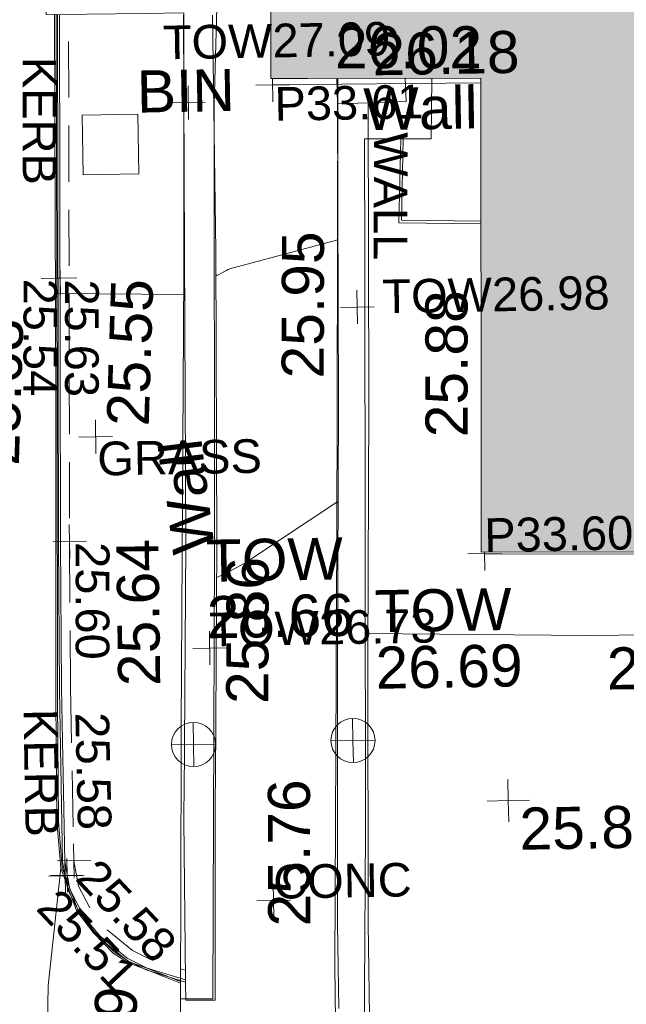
# Model space of a CAD drawing. Header units: millimetres. Extents: x -287732 to 520720, y -88450 to 287754.
# Tile 136 of 256: x -209423 to -204017, y 97738 to 106514. Entities that reach past the tile are written whole.
import ezdxf

# ---------------------------------------------------------------- set-up
doc = ezdxf.new("R2010")
doc.units = ezdxf.units.MM
doc.linetypes.add('IMPORT-DASHED _2_', pattern=[750, 500, -250])
doc.linetypes.add('IMPORT-UG_ELEC_STREET LIGHTING_QLB2 _2_', pattern=[2700, 1500, -300, 0, -250, 150, -300, 0, -200])
for name, color, linetype, lineweight, true_color in [('00_TOPO_BIN', 7, 'Continuous', 9, 0x7f5f3f), ('00_TOPO_KERB_BOTTOM', 1, 'Continuous', 9, 0xff0000), ('00_TOPO_KERB_TOP', 7, 'Continuous', 9, 0xa500a5), ('00_TOPO_LEVEL_SPOT', 7, 'Continuous', 9, 0x666666), ('00_TOPO_TOP_OF_WALL', 7, 'Continuous', 9, 0x666666), ('00_TOPO_WALL', 7, 'Continuous', 9, 0x7c00a5), ('00_UAV_BUILDING_OUTLINE', 5, 'Continuous', 9, 0x0000ff), ('00_UAV_CONCRETE', 9, 'Continuous', 9, 0x808080), ('00_UAV_WALL', 7, 'Continuous', 9, 0x7c00a5), ('00_UAV_WALL_RETAINING', 7, 'Continuous', 9, 0x7c00a5), ('12333-PUM-2D-U-0001-C01 - Rev2_REVIT IMPORT_dwg', 7, 'Continuous', 9, 0x767676), ('A_RHA_Line', 7, 'Continuous', 9, 0x00a600), ('CONTOURS_INDEX', 4, 'Continuous', 9, 0x00ffff), ('CONTOURS_MINOR', 7, 'Continuous', 9, 0x00a5a5), ('KERB_BOTTOM', 7, 'Continuous', 9, 0x0000a5), ('KERB_BOTTOM_LVL', 7, 'Continuous', 9, 0x0000a5), ('KERB_BOTTOM_TXT', 7, 'Continuous', 9, 0x0000a5), ('KERB_TOP', 2, 'Continuous', 9, 0xffff00), ('KERB_TOP_LVL', 2, 'Continuous', 9, 0xffff00), ('TOP_OF_WALL_LEVEL', 7, 'Continuous', 9, 0xa500a5), ('TOP_OF_WALL_LEVEL_TXT', 7, 'Continuous', 9, 0xa500a5), ('WALL', 7, 'Continuous', 9, 0xa50000)]:
    doc.layers.add(name, color=color, linetype=linetype, lineweight=lineweight, true_color=true_color)
for name, color, linetype, lineweight in [('00_TOPO_ROAD_EDGE', 7, 'Continuous', 9), ('00_TOPO_SURFACE', 7, 'Continuous', 9), ('A_RHA_Detail', 7, 'Continuous', 9), ('CHANGE_OF_SURFACE', 7, 'IMPORT-DASHED _2_', 9), ('CHANGE_OF_SURFACE_LVL', 7, 'Continuous', 9), ('PARAPET', 7, 'Continuous', 9), ('PARAPET_LVL', 7, 'Continuous', 9), ('Text', 7, 'Continuous', 9), ('TEXT_TXT', 7, 'Continuous', 9), ('WALL_TXT', 7, 'Continuous', 9)]:
    doc.layers.add(name, color=color, linetype=linetype, lineweight=lineweight)
doc.styles.add('Arial_3', font='arial.ttf', dxfattribs={"height": 300})
doc.styles.add('Swis721 Lt BT_2', font='swissl.ttf', dxfattribs={"height": 375})

# ---------------------------------------------------------------- blocks, each defined once
blk = doc.blocks.new('12333-PUM-2D-U-0001-C01 - Rev2_REVIT IMPORT_dwg_MM-2077200-Site Location Plan Proposed')
at = {"layer": '00_TOPO_LEVEL_SPOT', "color": 254, "true_color": 0xcccccc, "flags": 128}
for points in [[(500, 0), (0, 0), (0, 500)], [(0, -500), (0, 0), (-500, 0)]]:
    blk.add_lwpolyline(points, dxfattribs=at)
blk = doc.blocks.new('12333-PUM-2D-U-0001-C01 - Rev2_REVIT IMPORT_dwg_TOW-2077202-Site Location Plan Proposed')
at = {"layer": '00_TOPO_TOP_OF_WALL', "color": 254, "true_color": 0xcccccc, "flags": 128}
for points in [[(0, 525), (0, 0), (-525, 0)], [(525, 0), (0, 0), (0, -525)]]:
    blk.add_lwpolyline(points, dxfattribs=at)
at = {"layer": '00_TOPO_TOP_OF_WALL', "color": 254, "true_color": 0xcccccc}
blk.add_circle((0, 0), 525, dxfattribs=at)
blk = doc.blocks.new('12333-PUM-2D-U-0001-C01 - Rev2_REVIT IMPORT_dwg_MGS62954_T2_Galway_ITM_3d_Rev1-2077680-Site Location Plan Proposed')
at = {"layer": '00_TOPO_BIN', "color": 254, "true_color": 0xcccccc}
for p, q in [((533694970.2, 725664182.4), (533694970.2, 725664715.8)), ((533694970.2, 725664715.8), (533695465.5, 725664715.8)), ((533695465.5, 725664182.4), (533695465.5, 725664715.8)), ((533695465.5, 725664182.4), (533694970.2, 725664182.4))]:
    blk.add_line(p, q, dxfattribs=at)
at = {"layer": '00_TOPO_KERB_BOTTOM', "color": 254, "true_color": 0xcccccc, "flags": 128}
blk.add_lwpolyline([(533694739.2, 725665617.7), (533694688.1, 725662111.2), (533694643.2, 725659500.5), (533694634.2, 725658426.5), (533694660.5, 725658008.5), (533694795.9, 725657627.4), (533694941.8, 725657427.7), (533695114.4, 725657243.2), (533695254.1, 725657149.1), (533695407.5, 725657090.6), (533695563.3, 725657025.6), (533695710.7, 725656964.1)], dxfattribs=at)
at = {"layer": '00_TOPO_KERB_TOP', "color": 254, "true_color": 0xcccccc, "flags": 128}
blk.add_lwpolyline([(533694752.9, 725665617.5), (533694701.8, 725662111), (533694656.8, 725659500.3), (533694647.9, 725658426.8), (533694674, 725658011.2), (533694808.1, 725657633.9), (533694952.4, 725657436.4), (533695123.3, 725657253.7), (533695260.4, 725657161.3), (533695412.6, 725657103.3), (533695568.6, 725657038.2), (533695711, 725656978.8)], dxfattribs=at)
at = {"layer": '00_TOPO_ROAD_EDGE', "color": 254, "true_color": 0xcccccc}
blk.add_line((533695707.7, 725655128.5), (533695708, 725656825.3), dxfattribs=at)
at = {"layer": '00_TOPO_SURFACE', "color": 254, "true_color": 0xcccccc}
blk.add_line((533695846.6, 725663099.8), (533694716.6, 725663129.9), dxfattribs=at)
at = {"layer": '00_TOPO_SURFACE', "color": 254, "true_color": 0xcccccc, "flags": 128}
blk.add_lwpolyline([(533694660.5, 725658008.5), (533694530, 725656960), (533694500, 725656110), (533694510, 725655150), (533694510, 725653580), (533693741.1, 725653570.3)], dxfattribs=at)
at = {"layer": '00_TOPO_WALL', "color": 254, "true_color": 0xcccccc, "flags": 128}
for points in [[(533696142.2, 725665874.3), (533696082, 725665873.9), (533695339.5, 725665869.9), (533694659.1, 725665866.1), (533694664.8, 725665618.2), (533695025.4, 725665615.7), (533695540.1, 725665612.2), (533695891.3, 725665609.9), (533695851.2, 725663294.6), (533695755.5, 725659259.7), (533695724.5, 725657670.4), (533695711, 725656978.8), (533695710.7, 725656964.1), (533695708, 725656825.3), (533695994.9, 725656818.7)], [(533697481.7, 725664461.5), (533697464.1, 725663357.9), (533697383.3, 725658290.2), (533697316, 725655460.5), (533697301.5, 725654850.8), (533696558.8, 725654866.1), (533695707.7, 725654852.6), (533695707.7, 725654873), (533695707.7, 725654897.2), (533695707.7, 725655128.5), (533697078, 725655121), (533697087, 725657094.2)]]:
    blk.add_lwpolyline(points, dxfattribs=at)
at = {"layer": '00_UAV_CONCRETE', "color": 254, "true_color": 0xcccccc, "flags": 128}
for points in [[(533697806.3, 725664454.6), (533697774.3, 725663705.8), (533698505.8, 725663683.4)], [(533705286.6, 725660643.3), (533705276.3, 725659916.8), (533702705.3, 725659974.8), (533701053, 725659987.3), (533699393.3, 725659999.8), (533697411.4, 725660051.9)]]:
    blk.add_lwpolyline(points, dxfattribs=at)
at = {"layer": '00_UAV_WALL', "color": 254, "true_color": 0xcccccc, "flags": 128}
for points in [[(533696142.2, 725665874.3), (533696196.3, 725665872.8), (533696147.3, 725664783.8), (533696082.5, 725660944.7), (533696080.3, 725660811.8), (533695994.9, 725656818.7)], [(533697087, 725657094.2), (533697174.3, 725660942.8), (533697196.1, 725662078.3), (533697252.3, 725664995.8)], [(533698090.2, 725664988.9), (533698074.5, 725664448.8), (533697827.1, 725664454.1), (533697806.3, 725664454.6), (533697481.7, 725664461.5)]]:
    blk.add_lwpolyline(points, dxfattribs=at)
at = {"layer": '00_UAV_WALL_RETAINING', "color": 254, "true_color": 0xcccccc, "flags": 128}
blk.add_lwpolyline([(533698506.2, 725663707.6), (533697799.6, 725663730.3), (533697827.1, 725664454.1)], dxfattribs=at)
at = {"xscale": 0.375, "yscale": 0.375, "zscale": 0.375}
for name, p in [('12333-PUM-2D-U-0001-C01 - Rev2_REVIT IMPORT_dwg_TOW-2077202-Site Location Plan Proposed', (533697285.2, 725659100.3)), ('12333-PUM-2D-U-0001-C01 - Rev2_REVIT IMPORT_dwg_TOW-2077202-Site Location Plan Proposed', (533695863.9, 725659089.7)), ('12333-PUM-2D-U-0001-C01 - Rev2_REVIT IMPORT_dwg_MM-2077200-Site Location Plan Proposed', (533698660, 725658540))]:
    blk.add_blockref(name, p, dxfattribs=at)
at = {"layer": '00_TOPO_BIN', "color": 251, "true_color": 0x666666, "insert": (533695459.5, 725665103.7), "char_height": 375, "width": 987.77, "attachment_point": 1, "line_spacing_factor": 1.005062, "style": 'Swis721 Lt BT_2'}
blk.add_mtext('BIN', dxfattribs=at)
at = {"layer": '00_TOPO_KERB_BOTTOM', "color": 251, "true_color": 0x666666, "insert": (533695138.9, 725661947.1), "char_height": 375, "width": 1495.902, "attachment_point": 1, "rotation": 87.21688, "line_spacing_factor": 1.005062, "style": 'Swis721 Lt BT_2'}
blk.add_mtext('25.55', dxfattribs=at)
at = {"layer": '00_TOPO_KERB_TOP', "color": 251, "true_color": 0x666666, "insert": (533693975.6, 725661616.2), "char_height": 375, "width": 1495.902, "attachment_point": 1, "rotation": 87.21688, "line_spacing_factor": 1.005062, "style": 'Swis721 Lt BT_2'}
blk.add_mtext('25.63', dxfattribs=at)
at = {"layer": '00_TOPO_LEVEL_SPOT', "insert": (533698755.1, 725658475.1), "char_height": 375, "width": 1495.902, "attachment_point": 1, "line_spacing_factor": 1.005062, "style": 'Swis721 Lt BT_2'}
blk.add_mtext('25.83', dxfattribs=at)
at = {"layer": '00_TOPO_SURFACE', "color": 251, "true_color": 0x666666, "insert": (533694826.6, 725655657), "char_height": 375, "width": 1495.902, "attachment_point": 1, "rotation": 84.13257, "line_spacing_factor": 1.005062, "style": 'Swis721 Lt BT_2'}
blk.add_mtext('25.49', dxfattribs=at)
at = {"layer": '00_TOPO_TOP_OF_WALL', "char_height": 375, "attachment_point": 1, "line_spacing_factor": 1.005062, "style": 'Swis721 Lt BT_2'}
for s, insert, width in [('TOW', (533696002.1, 725660911.9), 1343.938), ('TOW', (533697497.7, 725660435.8), 1343.938), ('26.66', (533696002.1, 725660408.1), 1495.902), ('26.69', (533697497.7, 725659932.1), 1495.902)]:
    blk.add_mtext(s, dxfattribs=dict(at, insert=insert, width=width))
at = {"layer": '00_TOPO_WALL', "color": 251, "true_color": 0x666666, "char_height": 375, "attachment_point": 1, "line_spacing_factor": 1.005062, "style": 'Swis721 Lt BT_2'}
for s, insert, width in [('26.18', (533697565.3, 725665399.7), 1495.902), ('Wall', (533697476.6, 725664910.9), 1130.237)]:
    blk.add_mtext(s, dxfattribs=dict(at, insert=insert, width=width))
at = {"layer": '00_TOPO_WALL', "color": 251, "true_color": 0x666666, "char_height": 375, "width": 1495.902, "attachment_point": 1, "line_spacing_factor": 1.005062, "style": 'Swis721 Lt BT_2'}
for s, insert, rotation in [('25.64', (533695201.3, 725659618.8), 89.7452), ('25.76', (533696500.5, 725657455.4), 89.12698)]:
    blk.add_mtext(s, dxfattribs=dict(at, insert=insert, rotation=rotation))
at = {"layer": '00_UAV_BUILDING_OUTLINE', "color": 251, "true_color": 0x666666, "char_height": 375, "width": 1495.902, "attachment_point": 1, "line_spacing_factor": 1.005062, "style": 'Swis721 Lt BT_2'}
for s, insert, rotation in [('26.02', (533697236.7, 725665469.4), 358.92386), ('25.88', (533697978.2, 725661790.8), 89.02223)]:
    blk.add_mtext(s, dxfattribs=dict(at, insert=insert, rotation=rotation))
at = {"layer": '00_UAV_CONCRETE', "color": 251, "true_color": 0x666666, "insert": (533699559.9, 725659889.6), "char_height": 375, "width": 1495.902, "attachment_point": 1, "rotation": 359.56752, "line_spacing_factor": 1.005062, "style": 'Swis721 Lt BT_2'}
blk.add_mtext('25.93', dxfattribs=at)
at = {"layer": '00_UAV_WALL', "color": 251, "true_color": 0x666666, "char_height": 375, "attachment_point": 1, "line_spacing_factor": 1.005062, "style": 'Swis721 Lt BT_2'}
for s, insert, width, rotation in [('25.95', (533696705.8, 725662337.8), 1495.902, 88.89748), ('Wall', (533695712, 725660773.4), 1130.237, 95.95021), ('25.86', (533696160.8, 725659445.5), 1495.902, 88.80986)]:
    blk.add_mtext(s, dxfattribs=dict(at, insert=insert, width=width, rotation=rotation))
blk = doc.blocks.new('12333-PUM-2D-U-0001-C01 - Rev2_REVIT IMPORT_dwg_SPOT-V212-Site Location Plan Proposed')
at = {"layer": 'PARAPET_LVL', "color": 253, "true_color": 0xaaaaaa}
for p, q in [((-500, 0), (500, 0)), ((0, 196), (0, -500))]:
    blk.add_line(p, q, dxfattribs=at)
blk = doc.blocks.new('12333-PUM-2D-U-0001-C01 - Rev2_REVIT IMPORT_dwg_SPOT-2077713-Site Location Plan Proposed')
at = {"layer": 'Text', "color": 253, "true_color": 0xaaaaaa}
for p, q in [((0, 500), (0, -500)), ((-500, 0), (500, 0))]:
    blk.add_line(p, q, dxfattribs=at)
blk = doc.blocks.new('12333-PUM-2D-U-0001-C01 - Rev2_REVIT IMPORT_dwg_SPOT-2077769-Site Location Plan Proposed')
at = {"layer": 'CHANGE_OF_SURFACE_LVL', "color": 253, "true_color": 0xaaaaaa}
for p, q in [((0, 500), (0, -500)), ((-500, 0), (500, 0))]:
    blk.add_line(p, q, dxfattribs=at)
blk = doc.blocks.new('12333-PUM-2D-U-0001-C01 - Rev2_REVIT IMPORT_dwg_SPOT-V272-Site Location Plan Proposed')
at = {"layer": 'KERB_BOTTOM_LVL', "color": 9, "true_color": 0xaaaae1}
for p, q in [((0, 500), (0, -500)), ((-500, 0), (500, 0))]:
    blk.add_line(p, q, dxfattribs=at)
blk = doc.blocks.new('12333-PUM-2D-U-0001-C01 - Rev2_REVIT IMPORT_dwg_SPOT-2077810-Site Location Plan Proposed')
at = {"layer": 'KERB_TOP_LVL', "color": 51, "true_color": 0xffffaa}
for p, q in [((0, 500), (0, -500)), ((-500, 0), (500, 0))]:
    blk.add_line(p, q, dxfattribs=at)
blk = doc.blocks.new('12333-PUM-2D-U-0001-C01 - Rev2_REVIT IMPORT_dwg_SPOT-V286-Site Location Plan Proposed')
at = {"layer": 'PARAPET_LVL', "color": 253, "true_color": 0xaaaaaa}
for p, q in [((-500, 0), (500, 0)), ((0, 50), (0, -500))]:
    blk.add_line(p, q, dxfattribs=at)
blk = doc.blocks.new('12333-PUM-2D-U-0001-C01 - Rev2_REVIT IMPORT_dwg_SPOT-2077700-Site Location Plan Proposed')
at = {"layer": 'TOP_OF_WALL_LEVEL', "color": 254, "true_color": 0xe1aae1}
for p, q in [((0, 500), (0, -500)), ((-500, 0), (500, 0))]:
    blk.add_line(p, q, dxfattribs=at)
blk = doc.blocks.new('12333-PUM-2D-U-0001-C01 - Rev2_REVIT IMPORT_dwg-1620468-Site Location Plan Proposed')
at = {"layer": 'CHANGE_OF_SURFACE', "color": 253, "true_color": 0xaaaaaa, "flags": 128}
for points in [[(53696.6, 43770), (53710.8, 45064.1), (53784.3, 49755.2)], [(53696.6, 43770), (53699.5, 42218.1), (53736.9, 41991), (53852.4, 41758.6), (53979.1, 41603.1), (54206.9, 41409.3), (54366.6, 41325.6), (54676.7, 41224.3)]]:
    blk.add_lwpolyline(points, dxfattribs=at)
at = {"layer": 'CONTOURS_INDEX', "color": 131, "true_color": 0xaaffff, "flags": 128}
blk.add_lwpolyline([(56149.7, 47707.1), (56147.8, 47709.2), (55215, 47477.9), (55198.5, 47473.2), (55182.2, 47467.9), (55166.3, 47461.5), (55150.6, 47454.5), (55057.8, 47409.2), (55056.1, 47434.1)], dxfattribs=at)
at = {"layer": 'CONTOURS_MINOR', "color": 254, "true_color": 0xaae1e1, "flags": 128}
blk.add_lwpolyline([(56109.5, 45357.6), (56107.8, 45379.2), (55333.6, 44883.5), (55283, 44852.5), (55231.6, 44822.9), (55179, 44795.4), (55125.6, 44769.3), (55017.8, 44719.2), (55017.2, 44723.1)], dxfattribs=at)
at = {"layer": 'KERB_BOTTOM', "color": 9, "true_color": 0xaaaae1, "flags": 128}
for points in [[(53597.7, 43739.9), (53612.3, 45065.4), (53685.8, 49756.7)], [(53597.7, 43739.9), (53599.4, 42209.8), (53640.6, 41960), (53767.7, 41704), (53907.3, 41532.7), (54150.6, 41325.8), (54327.6, 41233.1), (54675.8, 41119.3)]]:
    blk.add_lwpolyline(points, dxfattribs=at)
at = {"layer": 'KERB_TOP', "color": 51, "true_color": 0xffffaa, "flags": 128}
for points in [[(53616.8, 43758.2), (53631.1, 45065.1), (53704.6, 49756.4)], [(53616.8, 43758.2), (53617.8, 42211.3), (53658.2, 41965.6), (53783.2, 41714), (53920.4, 41545.6), (54160.9, 41341.1), (54334.7, 41250), (54675.9, 41138.6)]]:
    blk.add_lwpolyline(points, dxfattribs=at)
at = {"layer": 'PARAPET', "color": 253, "true_color": 0xaaaaaa}
for p, q in [((55591.3, 49100), (55591.9, 49158.8)), ((57447.6, 49086.5), (55591.3, 49100)), ((57407.3, 44905), (57407.2, 44890)), ((57407.2, 44890), (86657.5, 44297.6))]:
    blk.add_line(p, q, dxfattribs=at)
at = {"layer": 'WALL', "color": 9, "true_color": 0xe1aaaa}
blk.add_line((54965, 42557.7), (54936, 40954.2), dxfattribs=at)
at = {"layer": 'WALL', "color": 9, "true_color": 0xe1aaaa, "flags": 128}
for points in [[(54807.5, 49736.7), (54779.9, 47633.7), (54745.6, 45023.1), (54691.6, 42784), (54690.6, 42744.5), (54690, 42720.1), (54686.3, 42564.4)], [(55065.7, 49732.1), (55058.6, 47630.1), (55024.3, 45017.9), (54973.7, 42918.9), (54970, 42764.9), (54965, 42557.7)], [(56774.8, 49138.6), (56778.3, 48931.8), (56439, 48926.1), (56167.4, 48921.5), (56163.6, 49149)], [(56167.4, 48921.5), (56128.4, 46246.9), (56080.7, 44001.3), (56039.8, 41612.7), (56037.5, 40858.9)], [(56439, 48926.1), (56399.8, 46242), (56352.1, 43996.1), (56311.3, 41610), (56307.9, 40586.3)], [(54686.3, 42564.4), (54675.9, 41138.6), (54675.8, 41119.3), (54674.3, 40958.9), (54936, 40954.2)]]:
    blk.add_lwpolyline(points, dxfattribs=at)
blk.add_blockref('12333-PUM-2D-U-0001-C01 - Rev2_REVIT IMPORT_dwg_MGS62954_T2_Galway_ITM_3d_Rev1-2077680-Site Location Plan Proposed', (-533641079.6, -725615854.4))
at = {"xscale": 0.3, "yscale": 0.3, "zscale": 0.3}
for name, p in [('12333-PUM-2D-U-0001-C01 - Rev2_REVIT IMPORT_dwg_SPOT-V212-Site Location Plan Proposed', (55591.3, 49100)), ('12333-PUM-2D-U-0001-C01 - Rev2_REVIT IMPORT_dwg_SPOT-2077700-Site Location Plan Proposed', (54837.7, 48955.2)), ('12333-PUM-2D-U-0001-C01 - Rev2_REVIT IMPORT_dwg_SPOT-V272-Site Location Plan Proposed', (53649, 47411.1)), ('12333-PUM-2D-U-0001-C01 - Rev2_REVIT IMPORT_dwg_SPOT-2077810-Site Location Plan Proposed', (53667.9, 47410.8)), ('12333-PUM-2D-U-0001-C01 - Rev2_REVIT IMPORT_dwg_SPOT-2077700-Site Location Plan Proposed', (56311.1, 47107.7)), ('12333-PUM-2D-U-0001-C01 - Rev2_REVIT IMPORT_dwg_SPOT-2077713-Site Location Plan Proposed', (53960, 45992.6)), ('12333-PUM-2D-U-0001-C01 - Rev2_REVIT IMPORT_dwg_SPOT-2077769-Site Location Plan Proposed', (53710.8, 45064.1)), ('12333-PUM-2D-U-0001-C01 - Rev2_REVIT IMPORT_dwg_SPOT-V286-Site Location Plan Proposed', (57407.2, 44890)), ('12333-PUM-2D-U-0001-C01 - Rev2_REVIT IMPORT_dwg_SPOT-2077700-Site Location Plan Proposed', (54942.5, 44091.4)), ('12333-PUM-2D-U-0001-C01 - Rev2_REVIT IMPORT_dwg_SPOT-2077769-Site Location Plan Proposed', (53699.5, 42218.1)), ('12333-PUM-2D-U-0001-C01 - Rev2_REVIT IMPORT_dwg_SPOT-V272-Site Location Plan Proposed', (53620, 42084.9)), ('12333-PUM-2D-U-0001-C01 - Rev2_REVIT IMPORT_dwg_SPOT-2077810-Site Location Plan Proposed', (53638, 42088.5)), ('12333-PUM-2D-U-0001-C01 - Rev2_REVIT IMPORT_dwg_SPOT-2077713-Site Location Plan Proposed', (55472.7, 41832.6))]:
    blk.add_blockref(name, p, dxfattribs=at)
at = {"layer": 'CHANGE_OF_SURFACE_LVL', "char_height": 300, "width": 1256.112, "attachment_point": 1, "line_spacing_factor": 0.941778, "style": 'Arial_3'}
for s, insert, rotation in [('25.60', (54066.3, 45051.5), 268.94676), ('25.58', (54035.5, 43538.1), 270.33326)]:
    blk.add_mtext(s, dxfattribs=dict(at, insert=insert, rotation=rotation))
at = {"layer": 'KERB_BOTTOM_LVL', "char_height": 300, "width": 1256.112, "attachment_point": 1, "line_spacing_factor": 0.941778, "style": 'Arial_3'}
for s, insert, rotation in [('25.54', (53642, 47407.9), 268.94676), ('25.51', (53567.6, 41993.6), 312.27031)]:
    blk.add_mtext(s, dxfattribs=dict(at, insert=insert, rotation=rotation))
at = {"layer": 'KERB_BOTTOM_TXT', "char_height": 300, "width": 1362.624, "attachment_point": 1, "line_spacing_factor": 0.941778, "style": 'Arial_3'}
for insert, rotation in [((53669.9, 49384.3), 268.94676), ((53574.4, 43576.2), 269.93138)]:
    blk.add_mtext('KERB', dxfattribs=dict(at, insert=insert, rotation=rotation))
at = {"layer": 'KERB_TOP_LVL', "char_height": 300, "width": 1256.112, "attachment_point": 1, "line_spacing_factor": 0.941778, "style": 'Arial_3'}
for s, insert, rotation in [('25.63', (54012.1, 47394.3), 268.94676), ('25.58', (53921.5, 42253.8), 312.27031)]:
    blk.add_mtext(s, dxfattribs=dict(at, insert=insert, rotation=rotation))
at = {"layer": 'PARAPET_LVL', "char_height": 300, "width": 1590.341, "attachment_point": 1, "line_spacing_factor": 0.941778, "style": 'Arial_3'}
for s, insert in [('P33.61', (55605.2, 49079.8)), ('P33.60', (57407.2, 45204.9))]:
    blk.add_mtext(s, dxfattribs=dict(at, insert=insert))
at = {"layer": 'TEXT_TXT', "char_height": 300, "attachment_point": 1, "line_spacing_factor": 0.941778, "style": 'Arial_3'}
for s, insert, width in [('GRASS', (53970.9, 45946.5), 1751.946), ('CONC', (55472.7, 42147.6), 1469.137)]:
    blk.add_mtext(s, dxfattribs=dict(at, insert=insert, width=width))
at = {"layer": 'TOP_OF_WALL_LEVEL_TXT', "char_height": 300, "width": 2420.403, "attachment_point": 1, "line_spacing_factor": 0.941778, "style": 'Arial_3'}
for s, insert in [('TOW27.09', (54619.5, 49645)), ('TOW26.98', (56536.1, 47347.8)), ('TOW26.73', (54942.5, 44406.3))]:
    blk.add_mtext(s, dxfattribs=dict(at, insert=insert))
at = {"layer": 'WALL_TXT', "insert": (56786.4, 48657.9), "char_height": 300, "width": 1362.624, "attachment_point": 1, "rotation": 268.94676, "line_spacing_factor": 0.941778, "style": 'Arial_3'}
blk.add_mtext('WALL', dxfattribs=at)

msp = doc.modelspace()

# ---------------------------------------------------------------- hatches: boundary and pattern name
at = {"layer": 'A_RHA_Detail', "true_color": 0xc0c0c0}
h = msp.add_hatch(color=9, dxfattribs=at)
h.paths.add_polyline_path([(-80880.6, -68502.8), (-80400.9, -68483.4), (-80400.9, -62984.6), (-24474.9, -63009.3), (-24456.1, -50840.3), (-36622.6, -50831.7), (-36622.6, -44228.6), (-50959.1, -44218.4), (-50959.1, -42573.8), (-54563.9, -42571.2), (-54565.7, -45054.2), (-92408.8, -45027.3), (-92411.8, -49201.7), (-100062, -49201.7), (-100052.2, -64852.8), (-86120.9, -64852.8), (-86092.2, -62957.9), (-84861.1, -62957.9), (-84854.8, -68240.1), (-80870.6, -68240.1)])
h.paths.add_polyline_path([(-137238.9, -68461.9), (-132719.7, -68433.1), (-132847.1, -62850), (-130454.7, -62916.6), (-130498.3, -61355.9), (-117581.1, -61423.4), (-117492.4, -49183.9), (-125136.5, -49178.5), (-125133.6, -45032.6), (-163007.2, -45005.7), (-163007.2, -44090.3), (-163123.9, -44090.2), (-163122.6, -42383.8), (-166563.9, -42383.8), (-166565, -44044.4), (-193158.5, -44025.5), (-193195.2, -62863.7), (-137269.7, -62916.6), (-137254.4, -65679.9)])
h.paths.add_polyline_path([(120310.9, -32334.3), (120312.5, -31610.7), (133451.2, -31638.2), (133469.2, -19718), (121295.8, -19692.5), (121319.8, -8190.9), (112277.1, -8172), (112263.2, -14811.1), (78285.9, -14740), (78292.8, -8167.1), (75242, -8160.7), (69355.8, -8152.9), (69353.7, -9156.7), (68372.6, -9154.7), (68372.6, -13705.5), (69333.7, -13707.5), (69325.1, -16249.5), (66623.4, -16249.5), (66619.8, -17995.3), (65989.1, -17995.3), (65985.4, -19730.8), (57152.2, -19712.3), (57127.4, -31559.9), (70277.9, -31587.4), (70277.9, -32271.7), (78264, -32285.1), (78266.6, -31019.8), (112335.9, -31091.2), (112335.9, -32317.6), (119781.4, -32333.2)])
h.paths.add_polyline_path([(7503.7, -1791.4), (15482.4, -674), (15484.1, 148.1), (56188.3, 205.5), (56155.8, 14338.3), (18016.6, 14236.5), (17967.9, 34313.2), (21727.1, 34324.1), (21708.9, 40608.1), (18009.7, 40608.1), (17995.5, 45483.8), (9770.1, 45420.6), (3966.2, 45446.8), (3984.8, 14176.6), (1023.1, 14176.6), (-276.5, 14190.5), (-231.7, 5968.1), (-226.4, 193.7), (553.1, 183.5), (7477.6, 143.3), (7488.6, -674)])
h.paths.add_polyline_path([(77755.6, 53.5), (77729.5, 1699.8), (94464.5, 1660), (94606.4, 17991.4), (88810.4, 18015), (88799.9, 14436.7), (69413.9, 14457.9), (69377.4, 99.6), (75242, 67.3)])
h.paths.add_polyline_path([(61252.1, 46454), (105774.7, 46472.7), (105768.3, 61852.6), (92285.1, 61852.6), (92308.6, 65784.3), (96107.5, 65767.6), (96059.7, 75209.2), (101084.8, 75071.9), (104988, 74765.4), (108403.7, 74363.8), (112009.3, 73787.3), (115645.4, 73049.7), (116890.8, 72761.7), (120209, 71893.2), (120865.2, 71703.7), (124135.6, 70669.7), (127435.6, 69480.5), (127820.4, 69394.9), (128274.3, 69331.7), (128731.9, 69306.7), (129189.9, 69320), (129645.3, 69371.6), (130094.7, 69461.2), (130535.1, 69588), (130963.2, 69751.2), (131376.3, 69949.7), (131771.3, 70182.1), (132162.6, 70460.5), (132496.1, 70741.7), (132820.9, 71065), (133117.5, 71414.3), (133383.8, 71787.2), (133616.5, 72178.5), (133817.2, 72590.5), (133982.6, 73017.9), (134111.7, 73457.6), (134203.6, 73906.5), (134257.5, 74361.6), (134272.5, 74819.6), (134250.5, 75277.3), (134189.6, 75731.5), (134090.9, 76179), (133955.1, 76616.7), (133783.2, 77041.4), (133576.3, 77450.3), (133335.9, 77840.5), (133063.8, 78209.2), (132761.7, 78553.8), (132431.8, 78871.9), (132076.5, 79161.3), (131698.2, 79419.9), (131299.6, 79646), (131093.6, 79746.3), (132146, 83110.2), (122787.8, 86282.5), (121604.4, 82800.4), (117096, 83870.8), (116842, 83526.4), (116120.5, 91221.9), (110237.7, 91274.3), (110194.4, 90435.4), (104988, 90486.5), (104973.3, 94309.8), (103746.1, 94309.8), (103840, 122852.1), (96365.1, 122932), (96350.3, 123952.4), (104555.6, 123902.2), (104607.3, 120248.5), (125502.5, 120134.2), (125662, 137657.4), (114479.6, 137699.2), (114382.3, 129149.9), (104644.2, 129188), (104578, 126217.4), (101184.5, 126159.2), (101264.6, 135959.3), (89967.2, 135988.9), (89927.6, 125823.6), (93630.5, 125840.8), (93580.7, 122932), (88697.4, 122904.7), (88679.4, 95739.1), (86378.3, 95739.1), (86378.2, 96178.1), (83279.5, 96200.9), (83273.6, 95735.7), (70169.7, 95733.2), (70166.3, 96272.1), (66675, 96257.1), (66654.7, 95755.7), (65784.8, 95755.7), (65887.7, 117470.6), (53473.3, 117487.9), (53434.4, 98570.5), (40649.4, 98570.5), (40610.2, 94406), (38853.8, 94410.4), (38848.7, 89463.7), (40612.5, 89518.5), (40665.4, 86257.7), (38372.2, 86305.7), (38369.8, 76901.1), (50938, 76944.4), (50922.9, 74598.8), (56484.9, 74588.9), (56484.9, 75194.9), (92465.4, 75233), (92645.9, 71766.6), (89810.6, 69362.8), (85313.2, 69360.9), (85313.2, 66907.4), (75210.1, 66903.2), (75210.1, 63815.7), (70819.4, 63815.7), (70819.2, 64253.4), (69456.8, 64253.4), (69455.7, 66902), (61303.3, 66898.6), (61304.6, 63970.3), (70500.4, 63970.3), (70500.4, 61852.6), (61245.6, 61848.7), (61252, 46656.5)])
h.paths.add_polyline_path([(-17153.2, 48569.3), (-17153.2, 60770.4), (-29362.9, 60774.7), (-29362.9, 67399.2), (-43507.2, 67405), (-43488.5, 69093.1), (-45766.4, 69109.3), (-45794.3, 67405), (-47272.1, 67404.2), (-47272.4, 66454.9), (-86004.6, 66468.6), (-86006.7, 60521.6), (-92662.9, 60521.6), (-92665.2, 50184.4), (-79752, 50179.8), (-79752, 48591.5), (-17157.7, 48569.3)])
h.paths.add_polyline_path([(-201056.4, 48628.8), (-138378, 48634.6), (-138378, 50133.3), (-125467.7, 50134.5), (-125468.7, 60566.2), (-132186.9, 60565.9), (-132187.4, 66533), (-170643.3, 66805.6), (-170643.3, 67738.8), (-200340, 67488.9), (-200348.7, 60827.8), (-201057.6, 60827.7), (-201056.7, 51102)])
h.paths.add_polyline_path([(-240051.5, 54769.2), (-239444.5, 54811.1), (-239186.5, 54841.9), (-238764.8, 54941), (-238382.5, 55122.5), (-237990.3, 55354.9), (-237269.2, 55936.2), (-237032.5, 56225.6), (-236793, 56569.3), (-236554.6, 57004.3), (-236432.7, 57267.5), (-236300.1, 57753.3), (-236250.7, 58017.2), (-236235.6, 58516.2), (-236233.3, 58987.9), (-236213.7, 59823.5), (-236363.8, 59820.9), (-236634, 60698.1), (-236392, 61432.2), (-236225.5, 61435.1), (-236201.6, 62637.7), (-232563.5, 62639.3), (-232563.5, 63049), (-232732.2, 63049.2), (-232860.2, 63458), (-232731.6, 63914.2), (-232560.8, 63914.2), (-232515.1, 70598), (-240628.7, 70598.9), (-240629.8, 72351), (-246412.6, 72347.4), (-246412.6, 70616.5), (-254449.6, 70618.6), (-254454.6, 70754.1), (-254469.7, 73191.7), (-263883.3, 73267.8), (-263902.4, 68260.7), (-263714.8, 68259.8), (-263553, 67819.7), (-263719.1, 67392.2), (-263913.6, 67392.2), (-263956.7, 58633.8), (-260181.2, 58611.2), (-260192.3, 56354.3), (-257184.7, 56339.5), (-257213.4, 57092.9), (-257338.5, 57093.3), (-257471, 57531.7), (-257338.5, 58062.2), (-257203.5, 58064.1), (-257173.6, 58598.5), (-256478.2, 58575.3), (-256478.2, 58788.5), (-256013, 58911.9), (-255397.1, 58781), (-255397.1, 58596), (-243809.9, 58585.9), (-243805.4, 58352), (-243740.9, 57884.5), (-243619.1, 57421.8), (-243424.4, 56943.7), (-243247.1, 56608.2), (-243003.1, 56250), (-242732.2, 55932.8), (-242371.7, 55603.1), (-242141.3, 55424.9), (-241805, 55216.9), (-241529.5, 55077), (-241100.6, 54917.2), (-240836.2, 54840.8), (-240453.4, 54788.6), (-240219, 54777.3)])
h.paths.add_polyline_path([(40276.7, 59895.4), (40328.6, 69196.9), (36589, 69217.8), (36619.5, 74674.3), (32264.4, 74687), (32233.5, 69156.3), (11916.7, 69269.7), (11966.7, 78218.8), (29087.5, 78123.2), (29143.4, 88141.1), (15719.3, 88216.1), (15732.6, 90590), (4594.3, 90652.2), (4525.1, 78265.1), (10096.8, 78234), (10077.4, 74773), (4547.6, 74803.9), (4465.6, 60107.2), (19125.9, 60025.3), (19139.9, 62527.5), (31738.6, 62457.2), (31724.6, 59943.1), (38369.8, 59906)])
h.paths.add_polyline_path([(-246083, 72334.3), (-246083.1, 72334.3), (-246208.3, 72334.3)])
h.paths.add_polyline_path([(-114575.3, 112178.1), (-114575.3, 112178.1), (-114707.3, 115801.6)])
h.paths.add_polyline_path([(-154699.9, 101760.4), (-114382.1, 101776.1), (-114382.1, 106926.9), (-113755.6, 106927.2), (-113757.6, 111847.3), (-114431.7, 111847.3), (-114431.8, 112178.1), (-114575.3, 112178.1), (-114579, 121707.2), (-123057, 121707.2), (-123068.8, 156452.7), (-119381.2, 156454.1), (-119381.2, 160165.9), (-115501, 160167.4), (-115503.4, 166206.6), (-132411.8, 166599.7), (-132411.8, 166665.7), (-135275, 166664.5), (-135275, 166628.2), (-135911.3, 166628.2), (-135911.3, 166352.2), (-152521.2, 166345.7), (-152518.4, 159142.7), (-150699.3, 159117.9), (-150758.5, 122560.7), (-151059.2, 122560.7), (-151061.1, 121302.4), (-154138.3, 121372.6), (-154138.3, 121865.2), (-154704.4, 121867.3), (-154688.5, 119352.4), (-154745.6, 119352.4), (-154745.6, 118722.2), (-160794.2, 118748.7), (-160794.2, 119410.5), (-163852.2, 119422.4), (-163855.1, 118762.2), (-167568.7, 118778.5), (-166634.7, 124395.1), (-166930.1, 124500.1), (-167568.7, 124707.6), (-168028.2, 124841.4), (-168630.5, 124991.3), (-169238.2, 125117.5), (-169850.4, 125219.7), (-170466.1, 125297.8), (-171089.1, 125351.9), (-171704.4, 125381.2), (-172325, 125386.4), (-172782.2, 125374.6), (-173401.8, 125337.5), (-174109.8, 125263.4), (-174634.1, 125190.4), (-175245, 125080.7), (-176047.2, 124895.8), (-176665.5, 124724.7), (-177045.3, 124609.1), (-177631.5, 124405.2), (-176665.5, 118818.5), (-177558.9, 118822.4), (-177662.3, 125263.4), (-176365.4, 126542.9), (-159462.3, 126319.9), (-157057.7, 128609.1), (-157060.7, 136153.2), (-158638.8, 137740.2), (-159352.4, 137740.2), (-161634.4, 140201.1), (-168727.9, 140256.8), (-171035, 137942.9), (-174184.1, 137942.9), (-176460.1, 140292.3), (-177341.7, 140292.3), (-177341.7, 140358.4), (-183428.6, 140356.1), (-185921.6, 137917.5), (-185921.6, 131757.3), (-186906.9, 131756.9), (-187725.4, 130810), (-187724.1, 127376.2), (-186481, 126304.6), (-186479.5, 122327.3), (-185176.3, 121059.5), (-180304.1, 121059.5), (-180304.1, 118802), (-193555.4, 118802), (-193555.4, 133117.8), (-192593.6, 133118.2), (-192593.6, 134200.8), (-192224.6, 134201), (-192225.6, 136615), (-192595, 136615), (-192595.4, 137734.5), (-193589.3, 137734.5), (-193589.3, 147474.6), (-193163.2, 147492.9), (-192765.7, 147531.1), (-192359.9, 147589.6), (-192199.8, 147616.6), (-191882.8, 147682.9), (-191568.5, 147761.7), (-191257.7, 147852.7), (-190828.6, 148002.2), (-190647.8, 148071), (-190349.8, 148197.9), (-190057, 148336.4), (-189769.8, 148486.3), (-189405.4, 148698.1), (-189132.9, 148873.3), (-188867.5, 149059.1), (-188609.7, 149255.1), (-188355, 149465.4), (-188079.6, 149713.9), (-187885, 149901.8), (-187545.9, 150265.8), (-187446.3, 150378.4), (-187241.3, 150629.2), (-187046.4, 150887.9), (-186861.7, 151154.1), (-186546.1, 151669.8), (-186524.4, 151707.1), (-163675.3, 151669.8), (-163687.6, 148134.1), (-157303.7, 148136.5), (-157303.7, 155759.9), (-157557.4, 155765), (-157555.9, 166678), (-187009.2, 166699.7), (-187013.1, 162054.4), (-188707.2, 162044.6), (-188706, 155021.5), (-188738, 154650.5), (-188799, 154283.2), (-188857.2, 154035.4), (-188966.1, 153679.3), (-189102.6, 153332.9), (-189265.9, 152998.2), (-189454.9, 152677.4), (-189645.2, 152421.3), (-189917, 152104.2), (-190212.7, 151809.5), (-190530.7, 151538.8), (-190868.9, 151293.9), (-191225.3, 151076.3), (-191597.6, 150887.3), (-192092.8, 150682.6), (-192519.2, 150561.8), (-192903.9, 150482.2), (-193187.2, 150440.9), (-193594.2, 150407.1), (-193594.6, 151460), (-205369.2, 151455.4), (-205354.5, 113350.1), (-207187.2, 113349.4), (-207184.3, 105991.1), (-205312.9, 105991.2), (-205311.2, 101769.7), (-175488.6, 101781.2), (-175488.6, 110889.7), (-154703.5, 110897.6), (-154700.3, 102691.6)])
h.paths.add_polyline_path([(193735.9, 113047.8), (208865.1, 114991), (208976.1, 114126.6), (216447.9, 115086.3), (216038.7, 118272), (232648.5, 120405.3), (233426, 114352.1), (240632.2, 115277.6), (239854.8, 121329.9), (256406.9, 123455.9), (257091.8, 118089.1), (264572.3, 119040.8), (261877.8, 138524.8), (259178.7, 138221.6), (259197.3, 137439), (254686.1, 136897), (255412.7, 131314.8), (240852.7, 129522.5), (239771, 137918.9), (240649.6, 138010.2), (240062.3, 142776.7), (239165.8, 142685), (237631, 151018.3), (266172.9, 154560.8), (271297.2, 142612.4), (276531.7, 144861.1), (274941.5, 148527.9), (302074.5, 160134.9), (300215.9, 164320.2), (301528.2, 164907.1), (300405.1, 167477.9), (299016.7, 166945.7), (295626.7, 174518.8), (294333, 177537.2), (287288.8, 174518.8), (289427.7, 169661), (272956.8, 162557.1), (271943.2, 164897.4), (267016.3, 162764), (268502.3, 159357), (265200.4, 157946.4), (226856.4, 153146.8), (227510.3, 148852), (228281, 141179), (227302.4, 141050.3), (227895.4, 136433.2), (228748.6, 136523.9), (229602.3, 128023.8), (217691.2, 126493.9), (217642.4, 126874.4), (215138.5, 126552.8), (215195, 126113), (215015.6, 126089.9), (214841, 127449.7), (192258.7, 124549.2), (193486.4, 114991)])
h.paths.add_polyline_path([(-78076.2, 117605.5), (-78076.2, 117610.1), (-78070.3, 129485.7), (-74723.2, 129478.4), (-74723.2, 125435.8), (-48015.6, 125380), (-47996.6, 135872.6), (-61198.2, 135901.6), (-74714.7, 135923.5), (-74723.6, 131865.3), (-78070.3, 131872.6), (-78063, 149549.8), (-58292.3, 149541.6), (-58292.3, 148946.2), (-37707.7, 148937.7), (-37703.3, 159740.1), (-44148.3, 159742.7), (-44148.3, 162961.3), (-49830, 162961.3), (-49830.9, 160632), (-78494.1, 160643.9), (-78494.1, 161615.2), (-78739.2, 161615.3), (-78691.8, 168187.9), (-90844.6, 168126.8), (-90962.5, 152686.8), (-89065, 152686), (-89079.5, 117610.1), (-78374.8, 117605.6)])
h.paths.add_polyline_path([(69254.8, 129236), (69260, 136167.8), (86068.1, 136131), (86008.7, 164703.3), (58789.6, 164723.5), (58789.6, 170119.2), (54460.2, 170122.4), (54457.2, 166153.3), (47042.2, 166158.8), (47041.1, 164668.9), (39173.3, 164674.7), (39172.8, 164079), (17014.9, 164095.4), (17002.4, 147267.1), (12659.6, 147267.1), (12653.6, 139137.9), (17031.4, 139134.7), (17024.6, 129935.3), (39191.3, 129918.9), (39191.3, 129258.3), (69014, 129236.2)])
h.paths.add_polyline_path([(39265.6, 139467.8), (33050.9, 139484.2), (33087.6, 153427.9), (39277.6, 153411.7), (39277.6, 152830.3), (43058.3, 152820.4), (43024.8, 140092.6), (39267.3, 140092.6)])
h.paths.add_polyline_path([(1979.5, 189123.2), (18699.1, 189180), (18678.5, 195253.7), (24349, 195272.9), (24335, 199550.8), (28829.8, 199566), (28798.4, 208815.6), (24334.9, 208806.2), (24333.9, 209113.2), (16811.6, 209087.7), (16806.6, 208843.6), (6772.3, 208809.5), (6797.2, 201488.6), (-8471.1, 201436.7), (-8471.1, 200429), (-11856.1, 200417.5), (-11823.7, 190892.4), (-7614.7, 190906.7), (-7614.7, 190170.8), (-4608.6, 190169.3), (-4608.2, 190916.9), (1973.4, 190939.2), (1977.1, 189837.3)])
h.paths.add_polyline_path([(-20506.2, 190640), (-20122.3, 206347.1), (-41550.3, 207015.3), (-41462.3, 210449.6), (-31391.4, 210152), (-31078.6, 223862.6), (-44305.1, 224230.8), (-44490.8, 211865.6), (-47510.1, 211943), (-47722.6, 203659), (-47076.1, 203635.3), (-47175.5, 199531.9), (-46801.2, 199520.5), (-46873.7, 195478.6), (-44600.4, 195425.3), (-44685.9, 192243.3), (-38074, 192135.7), (-38104.4, 191127), (-21537.8, 190668.6)])
h.paths.add_polyline_path([(16801, 195961.5), (9656.6, 196015.1), (9643.8, 199514), (11631.8, 199485.8), (11631.8, 203322.2), (16806.6, 203391.5), (16801, 195984.4)])
h.paths.add_polyline_path([(122084.9, 200536.3), (122088.2, 206386.2), (125211.1, 206386.2), (125211.1, 206645.9), (126202.7, 206645.9), (126203, 207041), (130401.4, 206979.1), (130444.3, 209883.3), (126202.8, 209945.9), (126203, 214624.1), (127364.8, 214624.1), (127365.2, 225380.2), (126159.9, 225380.3), (126207.4, 241475.3), (119482.5, 241495.9), (119479.2, 246182), (109943.9, 246175.2), (109953.3, 233033.4), (115000.5, 233033.4), (114999.6, 208653.5), (112026.3, 208653.5), (112024.4, 200538.7), (122024.6, 200536.3)])
h.paths.add_polyline_path([(30087.1, 200986.8), (38030.7, 201028.7), (38030.7, 202923), (38109.9, 202923.4), (38067.3, 208827.6), (38013.4, 208827.7), (38012.4, 209012.5), (30044.9, 208970.5), (30076.8, 202922.9)])
h.paths.add_polyline_path([(195986.3, 205661.6), (202896.9, 206052), (202676.9, 209945.8), (195766.3, 209555.3)])
h.paths.add_polyline_path([(-91652.4, 206392.6), (-79454.2, 206432.5), (-79629.3, 238245.7), (-68904.2, 238215.1), (-68918.6, 246312.9), (-68918.6, 246314.1), (-68756.5, 246312.9), (-68755.2, 246639), (-79620.1, 246651.4), (-79606.6, 247343.5), (-82154.5, 247318.1), (-82154.5, 247488.1), (-91640.6, 247472.5), (-91638.7, 246846.5), (-131470.4, 246641.4), (-131470.4, 250159.5), (-142857.1, 250176.8), (-142864.1, 246220.1), (-165118.8, 246272.4), (-165040, 253907.9), (-178677.5, 253929.5), (-178699.6, 238176.7), (-138599.3, 238209.5), (-138548.4, 206627.5), (-126646.7, 206572.2), (-126666.7, 234825.9), (-124962.7, 234826), (-124969, 234688.5), (-91595.6, 234664.3), (-91650.9, 207155.6)])
h.paths.add_polyline_path([(142123.7, 209113.5), (152768.4, 209127.3), (152745.3, 227012.6), (142100.6, 226998.9), (142121.8, 210582.6)])
h.paths.add_polyline_path([(168998.9, 209275), (169026.8, 226860.3), (161686.7, 226876.7), (161647.7, 209291.3), (168846.6, 209275.3)])
h.paths.add_polyline_path([(49761.5, 218476.6), (49794, 223316.2), (41274.1, 223363.4), (41273.6, 223290.9), (32187.3, 223352), (32202.1, 225553.3), (20081.8, 225634.8), (20035.3, 218707.7), (31566.3, 218630.2), (31566.1, 218598.9), (49750.2, 218476.6)])
h.paths.add_polyline_path([(162362, 234154.1), (162366.6, 241589.9), (135261.1, 241631), (135249.1, 234197.9), (160249, 234157.5)])
h.paths.add_polyline_path([(176458.9, 246709.6), (176516.2, 252173.2), (168884.3, 252253.3), (168934.9, 257068.9), (164355.1, 257117), (164296.2, 251511.8), (164416.9, 251510.5), (164367.8, 246836.6), (171460.1, 246762.1)])

# ---------------------------------------------------------------- linework, layer by layer
at = {"layer": 'A_RHA_Line', "color": 7}
for p, q in [((-207186.1, 110663.7), (-207184.3, 105991.1)), ((-207184.3, 105991.1), (-206858.3, 105991.2)), ((-206858.3, 105991.2), (-205312.9, 105991.8)), ((-205312.9, 105991.8), (-205311.5, 102542.2)), ((-205311.5, 102542.2), (-205311.2, 101769.7)), ((-205311.2, 101769.7), (-201083.9, 101771.3))]:
    msp.add_line(p, q, dxfattribs=at)

# ---------------------------------------------------------------- block references
at = {"layer": '12333-PUM-2D-U-0001-C01 - Rev2_REVIT IMPORT_dwg', "color": 254, "linetype": 'IMPORT-UG_ELEC_STREET LIGHTING_QLB2 _2_', "true_color": 0xffd4d4, "rotation": 0.9999999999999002}
msp.add_blockref('12333-PUM-2D-U-0001-C01 - Rev2_REVIT IMPORT_dwg-1620468-Site Location Plan Proposed', (-261895.1, 55869.6), dxfattribs=at)

doc.saveas('drawing.dxf')
